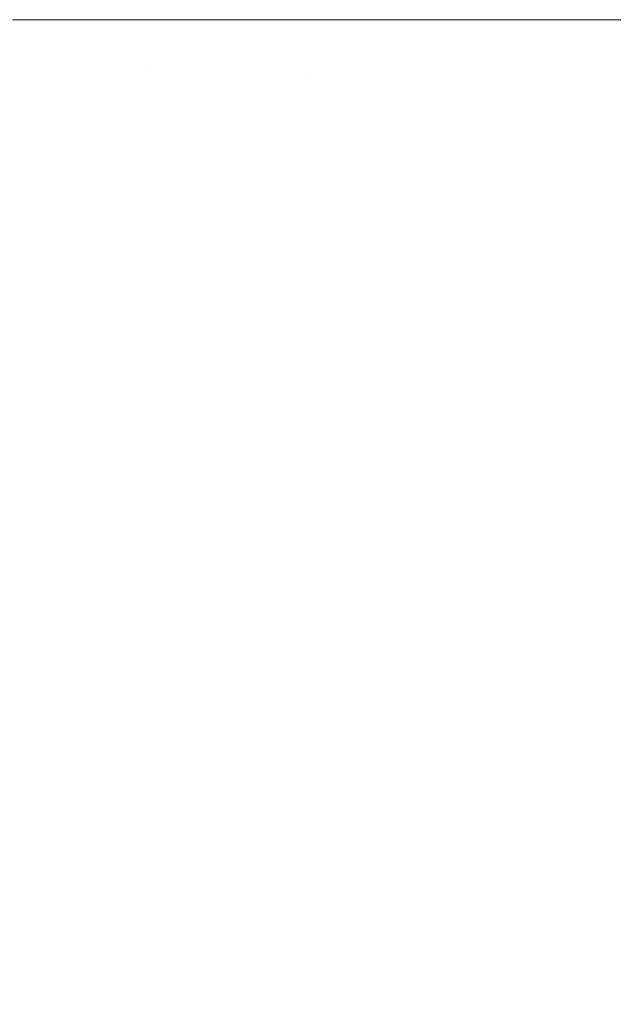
# Model space of a CAD drawing. Header units: centimetres. Extents: x -25.9 to 27.4, y -28.2 to -26.4.
# Tile 171 of 199: x 27.2973 to 27.3127, y -28.0855 to -28.06. Entities that reach past the tile are written whole.
import ezdxf

# ---------------------------------------------------------------- set-up
doc = ezdxf.new("R2010")
doc.units = ezdxf.units.CM
doc.header["$LTSCALE"] = 2.54
doc.layers.add('Lucido design-1', color=7, linetype='Continuous')

# ---------------------------------------------------------------- blocks, each defined once
blk = doc.blocks.new('Gruppo-4-1')
at = {"color": 7, "linetype": 'Continuous', "lineweight": 9}
for points, invisible_edges in [([(27.300725, -26.46, 540.515649), (27.297149, -26.46, 540.516661), (27.297149, -28.06, 540.516661), (27.300725, -28.06, 540.515649)], 10), ([(27.301019, -26.46, 539.724508), (27.301019, -28.06, 539.724508), (27.297152, -28.06, 539.723396), (27.297152, -26.46, 539.723396)], 5), ([(27.300725, -28.06, 540.515649), (27.301017, -28.06, 540.515553), (27.301017, -26.46, 540.515553), (27.300725, -26.46, 540.515649)], 10), ([(27.304788, -26.46, 540.514309), (27.301017, -26.46, 540.515553), (27.301017, -28.06, 540.515553), (27.304788, -28.06, 540.514309)], 10), ([(27.304842, -26.46, 539.725777), (27.304842, -28.06, 539.725777), (27.301019, -28.06, 539.724508), (27.301019, -26.46, 539.724508)], 5), ([(27.308615, -26.46, 539.727201), (27.308615, -28.06, 539.727201), (27.304842, -28.06, 539.725777), (27.304842, -26.46, 539.725777)], 5), ([(27.312332, -26.46, 539.728777), (27.312332, -28.06, 539.728777), (27.308615, -28.06, 539.727201), (27.308615, -26.46, 539.727201)], 5), ([(27.315987, -26.46, 539.730504), (27.315987, -28.06, 539.730504), (27.312332, -28.06, 539.728777), (27.312332, -26.46, 539.728777)], 5), ([(27.29658, -28.061068, 540.516815), (27.300699, -28.061243, 540.515649), (27.300725, -28.06, 540.515649), (27.297149, -28.06, 540.516661)], 11), ([(27.301019, -28.06, 539.724508), (27.30099, -28.06129, 539.724508), (27.297128, -28.061122, 539.723396), (27.297152, -28.06, 539.723396)], 7), ([(27.300699, -28.061243, 540.515649), (27.304758, -28.061415, 540.514309), (27.304788, -28.06, 540.514309), (27.301017, -28.06, 540.515553)], 11), ([(27.301017, -28.06, 540.515553), (27.300725, -28.06, 540.515649), (27.300699, -28.061243, 540.515649)], 10), ([(27.304842, -28.06, 539.725777), (27.30481, -28.061457, 539.725777), (27.30099, -28.06129, 539.724508), (27.301019, -28.06, 539.724508)], 7), ([(27.304758, -28.061415, 540.514309), (27.308751, -28.061585, 540.512798), (27.308614, -28.06, 540.512863), (27.304841, -28.06, 540.514288)], 11), ([(27.304841, -28.06, 540.514288), (27.304788, -28.06, 540.514309), (27.304758, -28.061415, 540.514309)], 10), ([(27.308615, -28.06, 539.727201), (27.30858, -28.061622, 539.727201), (27.30481, -28.061457, 539.725777), (27.304842, -28.06, 539.725777)], 7), ([(27.312332, -28.06, 539.728777), (27.312293, -28.061784, 539.728777), (27.30858, -28.061622, 539.727201), (27.308615, -28.06, 539.727201)], 7), ([(27.308751, -28.061585, 540.512798), (27.308784, -28.06, 540.512798), (27.308614, -28.06, 540.512863)], 9), ([(27.312329, -28.06, 540.511282), (27.308784, -28.06, 540.512798), (27.308751, -28.061585, 540.512798), (27.31267, -28.061751, 540.511121)], 14), ([(27.315987, -28.06, 539.730504), (27.315945, -28.061943, 539.730504), (27.312293, -28.061784, 539.728777), (27.312332, -28.06, 539.728777)], 7), ([(27.31267, -28.061751, 540.511121), (27.312707, -28.06, 540.511121), (27.312329, -28.06, 540.511282)], 9), ([(27.315982, -28.06, 540.509552), (27.312707, -28.06, 540.511121), (27.31267, -28.061751, 540.511121), (27.316509, -28.061915, 540.50928)], 14), ([(27.29658, -28.061068, 540.516815), (27.296512, -28.062134, 540.516815), (27.30062, -28.062484, 540.515649), (27.300699, -28.061243, 540.515649)], 15), ([(27.30099, -28.06129, 539.724508), (27.300906, -28.062578, 539.724508), (27.297054, -28.062241, 539.723396), (27.297128, -28.061122, 539.723396)], 15), ([(27.300699, -28.061243, 540.515649), (27.30062, -28.062484, 540.515649), (27.304668, -28.062828, 540.514309), (27.304758, -28.061415, 540.514309)], 15), ([(27.30481, -28.061457, 539.725777), (27.304715, -28.062911, 539.725777), (27.300906, -28.062578, 539.724508), (27.30099, -28.06129, 539.724508)], 15), ([(27.304758, -28.061415, 540.514309), (27.304668, -28.062828, 540.514309), (27.30865, -28.063167, 540.512798), (27.308751, -28.061585, 540.512798)], 15), ([(27.30858, -28.061622, 539.727201), (27.308474, -28.06324, 539.727201), (27.304715, -28.062911, 539.725777), (27.30481, -28.061457, 539.725777)], 15), ([(27.312293, -28.061784, 539.728777), (27.312177, -28.063564, 539.728777), (27.308474, -28.06324, 539.727201), (27.30858, -28.061622, 539.727201)], 15), ([(27.308751, -28.061585, 540.512798), (27.30865, -28.063167, 540.512798), (27.312558, -28.0635, 540.511121), (27.31267, -28.061751, 540.511121)], 15), ([(27.315945, -28.061943, 539.730504), (27.315817, -28.063883, 539.730504), (27.312177, -28.063564, 539.728777), (27.312293, -28.061784, 539.728777)], 15), ([(27.31267, -28.061751, 540.511121), (27.312558, -28.0635, 540.511121), (27.316387, -28.063826, 540.50928), (27.316509, -28.061915, 540.50928)], 15), ([(27.296512, -28.062134, 540.516815), (27.296399, -28.063196, 540.516815), (27.300488, -28.06372, 540.515649), (27.30062, -28.062484, 540.515649)], 15), ([(27.300906, -28.062578, 539.724508), (27.300766, -28.063861, 539.724508), (27.296932, -28.063356, 539.723396), (27.297054, -28.062241, 539.723396)], 15), ([(27.30062, -28.062484, 540.515649), (27.300488, -28.06372, 540.515649), (27.304518, -28.064236, 540.514309), (27.304668, -28.062828, 540.514309)], 15), ([(27.304715, -28.062911, 539.725777), (27.304556, -28.06436, 539.725777), (27.300766, -28.063861, 539.724508), (27.300906, -28.062578, 539.724508)], 15), ([(27.304668, -28.062828, 540.514309), (27.304518, -28.064236, 540.514309), (27.308482, -28.064744, 540.512798), (27.30865, -28.063167, 540.512798)], 15), ([(27.308474, -28.06324, 539.727201), (27.308297, -28.064853, 539.727201), (27.304556, -28.06436, 539.725777), (27.304715, -28.062911, 539.725777)], 15), ([(27.30865, -28.063167, 540.512798), (27.308482, -28.064744, 540.512798), (27.312373, -28.065242, 540.511121), (27.312558, -28.0635, 540.511121)], 15), ([(27.296399, -28.063196, 540.516815), (27.296241, -28.064253, 540.516815), (27.300304, -28.064949, 540.515649), (27.300488, -28.06372, 540.515649)], 15), ([(27.300766, -28.063861, 539.724508), (27.300569, -28.065137, 539.724508), (27.296761, -28.064465, 539.723396), (27.296932, -28.063356, 539.723396)], 15), ([(27.312177, -28.063564, 539.728777), (27.311983, -28.065338, 539.728777), (27.308297, -28.064853, 539.727201), (27.308474, -28.06324, 539.727201)], 15), ([(27.315817, -28.063883, 539.730504), (27.315606, -28.065815, 539.730504), (27.311983, -28.065338, 539.728777), (27.312177, -28.063564, 539.728777)], 15), ([(27.312558, -28.0635, 540.511121), (27.312373, -28.065242, 540.511121), (27.316184, -28.06573, 540.50928), (27.316387, -28.063826, 540.50928)], 15), ([(27.300488, -28.06372, 540.515649), (27.300304, -28.064949, 540.515649), (27.304309, -28.065636, 540.514309), (27.304518, -28.064236, 540.514309)], 15), ([(27.304556, -28.06436, 539.725777), (27.304334, -28.0658, 539.725777), (27.300569, -28.065137, 539.724508), (27.300766, -28.063861, 539.724508)], 15), ([(27.296241, -28.064253, 540.516815), (27.296038, -28.065302, 540.516815), (27.300068, -28.06617, 540.515649), (27.300304, -28.064949, 540.515649)], 15), ([(27.300569, -28.065137, 539.724508), (27.300317, -28.066402, 539.724508), (27.296542, -28.065565, 539.723396), (27.296761, -28.064465, 539.723396)], 15), ([(27.304518, -28.064236, 540.514309), (27.304309, -28.065636, 540.514309), (27.308247, -28.066311, 540.512798), (27.308482, -28.064744, 540.512798)], 15), ([(27.308297, -28.064853, 539.727201), (27.30805, -28.066456, 539.727201), (27.304334, -28.0658, 539.725777), (27.304556, -28.06436, 539.725777)], 15), ([(27.300304, -28.064949, 540.515649), (27.300068, -28.06617, 540.515649), (27.30404, -28.067026, 540.514309), (27.304309, -28.065636, 540.514309)], 15), ([(27.311983, -28.065338, 539.728777), (27.311711, -28.067101, 539.728777), (27.30805, -28.066456, 539.727201), (27.308297, -28.064853, 539.727201)], 15), ([(27.308482, -28.064744, 540.512798), (27.308247, -28.066311, 540.512798), (27.312113, -28.066974, 540.511121), (27.312373, -28.065242, 540.511121)], 15), ([(27.304334, -28.0658, 539.725777), (27.30405, -28.06723, 539.725777), (27.300317, -28.066402, 539.724508), (27.300569, -28.065137, 539.724508)], 15), ([(27.296038, -28.065302, 540.516815), (27.295791, -28.066341, 540.516815), (27.29978, -28.06738, 540.515649), (27.300068, -28.06617, 540.515649)], 15), ([(27.315606, -28.065815, 539.730504), (27.31531, -28.067736, 539.730504), (27.311711, -28.067101, 539.728777), (27.311983, -28.065338, 539.728777)], 15), ([(27.312373, -28.065242, 540.511121), (27.312113, -28.066974, 540.511121), (27.3159, -28.067624, 540.50928), (27.316184, -28.06573, 540.50928)], 15), ([(27.300317, -28.066402, 539.724508), (27.300011, -28.067656, 539.724508), (27.296276, -28.066655, 539.723396), (27.296542, -28.065565, 539.723396)], 15), ([(27.304309, -28.065636, 540.514309), (27.30404, -28.067026, 540.514309), (27.307946, -28.067868, 540.512798), (27.308247, -28.066311, 540.512798)], 15), ([(27.30805, -28.066456, 539.727201), (27.307734, -28.068047, 539.727201), (27.30405, -28.06723, 539.725777), (27.304334, -28.0658, 539.725777)], 15), ([(27.300068, -28.06617, 540.515649), (27.29978, -28.06738, 540.515649), (27.303712, -28.068403, 540.514309), (27.30404, -28.067026, 540.514309)], 15), ([(27.295791, -28.066341, 540.516815), (27.2955, -28.067369, 540.516815), (27.299442, -28.068576, 540.515649), (27.29978, -28.06738, 540.515649)], 15), ([(27.30405, -28.06723, 539.725777), (27.303704, -28.068645, 539.725777), (27.300011, -28.067656, 539.724508), (27.300317, -28.066402, 539.724508)], 15), ([(27.311711, -28.067101, 539.728777), (27.311363, -28.068851, 539.728777), (27.307734, -28.068047, 539.727201), (27.30805, -28.066456, 539.727201)], 15), ([(27.308247, -28.066311, 540.512798), (27.307946, -28.067868, 540.512798), (27.311781, -28.068694, 540.511121), (27.312113, -28.066974, 540.511121)], 15), ([(27.300011, -28.067656, 539.724508), (27.29965, -28.068895, 539.724508), (27.295962, -28.067732, 539.723396), (27.296276, -28.066655, 539.723396)], 15), ([(27.312113, -28.066974, 540.511121), (27.311781, -28.068694, 540.511121), (27.315537, -28.069504, 540.50928), (27.3159, -28.067624, 540.50928)], 15), ([(27.307734, -28.068047, 539.727201), (27.307348, -28.069622, 539.727201), (27.303704, -28.068645, 539.725777), (27.30405, -28.06723, 539.725777)], 15), ([(27.30404, -28.067026, 540.514309), (27.303712, -28.068403, 540.514309), (27.307579, -28.06941, 540.512798), (27.307946, -28.067868, 540.512798)], 15), ([(27.31531, -28.067736, 539.730504), (27.314931, -28.069642, 539.730504), (27.311363, -28.068851, 539.728777), (27.311711, -28.067101, 539.728777)], 15), ([(27.2955, -28.067369, 540.516815), (27.295165, -28.068383, 540.516815), (27.299052, -28.069757, 540.515649), (27.299442, -28.068576, 540.515649)], 15), ([(27.29978, -28.06738, 540.515649), (27.299442, -28.068576, 540.515649), (27.303326, -28.069766, 540.514309), (27.303712, -28.068403, 540.514309)], 15), ([(27.29965, -28.068895, 539.724508), (27.299235, -28.070117, 539.724508), (27.295601, -28.068795, 539.723396), (27.295962, -28.067732, 539.723396)], 15), ([(27.303704, -28.068645, 539.725777), (27.303296, -28.070045, 539.725777), (27.29965, -28.068895, 539.724508), (27.300011, -28.067656, 539.724508)], 15), ([(27.307946, -28.067868, 540.512798), (27.307579, -28.06941, 540.512798), (27.311375, -28.070399, 540.511121), (27.311781, -28.068694, 540.511121)], 15), ([(27.311363, -28.068851, 539.728777), (27.310939, -28.070584, 539.728777), (27.307348, -28.069622, 539.727201), (27.307734, -28.068047, 539.727201)], 15), ([(27.295165, -28.068383, 540.516815), (27.294788, -28.069383, 540.516815), (27.298613, -28.07092, 540.515649), (27.299052, -28.069757, 540.515649)], 15), ([(27.303712, -28.068403, 540.514309), (27.303326, -28.069766, 540.514309), (27.307147, -28.070936, 540.512798), (27.307579, -28.06941, 540.512798)], 15), ([(27.299235, -28.070117, 539.724508), (27.298767, -28.07132, 539.724508), (27.295195, -28.06984, 539.723396), (27.295601, -28.068795, 539.723396)], 15), ([(27.299442, -28.068576, 540.515649), (27.299052, -28.069757, 540.515649), (27.302883, -28.07111, 540.514309), (27.303326, -28.069766, 540.514309)], 15), ([(27.307348, -28.069622, 539.727201), (27.306895, -28.071179, 539.727201), (27.303296, -28.070045, 539.725777), (27.303704, -28.068645, 539.725777)], 15), ([(27.311781, -28.068694, 540.511121), (27.311375, -28.070399, 540.511121), (27.315094, -28.071367, 540.50928), (27.315537, -28.069504, 540.50928)], 15), ([(27.303296, -28.070045, 539.725777), (27.302827, -28.071425, 539.725777), (27.299235, -28.070117, 539.724508), (27.29965, -28.068895, 539.724508)], 15), ([(27.314931, -28.069642, 539.730504), (27.314469, -28.07153, 539.730504), (27.310939, -28.070584, 539.728777), (27.311363, -28.068851, 539.728777)], 15), ([(27.294788, -28.069383, 540.516815), (27.294369, -28.070365, 540.516815), (27.298126, -28.072063, 540.515649), (27.298613, -28.07092, 540.515649)], 15), ([(27.307579, -28.06941, 540.512798), (27.307147, -28.070936, 540.512798), (27.310898, -28.072084, 540.511121), (27.311375, -28.070399, 540.511121)], 15), ([(27.299052, -28.069757, 540.515649), (27.298613, -28.07092, 540.515649), (27.302383, -28.072435, 540.514309), (27.302883, -28.07111, 540.514309)], 15), ([(27.303326, -28.069766, 540.514309), (27.302883, -28.07111, 540.514309), (27.306651, -28.072441, 540.512798), (27.307147, -28.070936, 540.512798)], 15), ([(27.310939, -28.070584, 539.728777), (27.31044, -28.072297, 539.728777), (27.306895, -28.071179, 539.727201), (27.307348, -28.069622, 539.727201)], 15), ([(27.298767, -28.07132, 539.724508), (27.298247, -28.072501, 539.724508), (27.294743, -28.070867, 539.723396), (27.295195, -28.06984, 539.723396)], 15), ([(27.306895, -28.071179, 539.727201), (27.306373, -28.072715, 539.727201), (27.302827, -28.071425, 539.725777), (27.303296, -28.070045, 539.725777)], 15), ([(27.302827, -28.071425, 539.725777), (27.302299, -28.072783, 539.725777), (27.298767, -28.07132, 539.724508), (27.299235, -28.070117, 539.724508)], 15), ([(27.294369, -28.070365, 540.516815), (27.293908, -28.071329, 540.516815), (27.29759, -28.073185, 540.515649), (27.298126, -28.072063, 540.515649)], 15), ([(27.314469, -28.07153, 539.730504), (27.313925, -28.073396, 539.730504), (27.31044, -28.072297, 539.728777), (27.310939, -28.070584, 539.728777)], 15), ([(27.311375, -28.070399, 540.511121), (27.310898, -28.072084, 540.511121), (27.314572, -28.073209, 540.50928), (27.315094, -28.071367, 540.50928)], 15), ([(27.298247, -28.072501, 539.724508), (27.297676, -28.073659, 539.724508), (27.294247, -28.071873, 539.723396), (27.294743, -28.070867, 539.723396)], 15), ([(27.298613, -28.07092, 540.515649), (27.298126, -28.072063, 540.515649), (27.301828, -28.073737, 540.514309), (27.302383, -28.072435, 540.514309)], 15), ([(27.307147, -28.070936, 540.512798), (27.306651, -28.072441, 540.512798), (27.31035, -28.073748, 540.511121), (27.310898, -28.072084, 540.511121)], 15), ([(27.293908, -28.071329, 540.516815), (27.293407, -28.072272, 540.516815), (27.297006, -28.074283, 540.515649), (27.29759, -28.073185, 540.515649)], 15), ([(27.302299, -28.072783, 539.725777), (27.301712, -28.074117, 539.725777), (27.298247, -28.072501, 539.724508), (27.298767, -28.07132, 539.724508)], 15), ([(27.302883, -28.07111, 540.514309), (27.302383, -28.072435, 540.514309), (27.306091, -28.073925, 540.512798), (27.306651, -28.072441, 540.512798)], 15), ([(27.31044, -28.072297, 539.728777), (27.309866, -28.073987, 539.728777), (27.306373, -28.072715, 539.727201), (27.306895, -28.071179, 539.727201)], 15), ([(27.306373, -28.072715, 539.727201), (27.305785, -28.074227, 539.727201), (27.302299, -28.072783, 539.725777), (27.302827, -28.071425, 539.725777)], 15), ([(27.297676, -28.073659, 539.724508), (27.297056, -28.07479, 539.724508), (27.293707, -28.072857, 539.723396), (27.294247, -28.071873, 539.723396)], 15), ([(27.298126, -28.072063, 540.515649), (27.29759, -28.073185, 540.515649), (27.301217, -28.075014, 540.514309), (27.301828, -28.073737, 540.514309)], 15), ([(27.310898, -28.072084, 540.511121), (27.31035, -28.073748, 540.511121), (27.313972, -28.075028, 540.50928), (27.314572, -28.073209, 540.50928)], 15), ([(27.313925, -28.073396, 539.730504), (27.3133, -28.075236, 539.730504), (27.309866, -28.073987, 539.728777), (27.31044, -28.072297, 539.728777)], 15), ([(27.301712, -28.074117, 539.725777), (27.301068, -28.075424, 539.725777), (27.297676, -28.073659, 539.724508), (27.298247, -28.072501, 539.724508)], 15), ([(27.302383, -28.072435, 540.514309), (27.301828, -28.073737, 540.514309), (27.305469, -28.075383, 540.512798), (27.306091, -28.073925, 540.512798)], 15), ([(27.306651, -28.072441, 540.512798), (27.306091, -28.073925, 540.512798), (27.309731, -28.075387, 540.511121), (27.31035, -28.073748, 540.511121)], 15), ([(27.305785, -28.074227, 539.727201), (27.305132, -28.075712, 539.727201), (27.301712, -28.074117, 539.725777), (27.302299, -28.072783, 539.725777)], 15), ([(27.309866, -28.073987, 539.728777), (27.30922, -28.075649, 539.728777), (27.305785, -28.074227, 539.727201), (27.306373, -28.072715, 539.727201)], 15), ([(27.29759, -28.073185, 540.515649), (27.297006, -28.074283, 540.515649), (27.300553, -28.076264, 540.514309), (27.301217, -28.075014, 540.514309)], 15), ([(27.301068, -28.075424, 539.725777), (27.300367, -28.076702, 539.725777), (27.297056, -28.07479, 539.724508), (27.297676, -28.073659, 539.724508)], 15), ([(27.301828, -28.073737, 540.514309), (27.301217, -28.075014, 540.514309), (27.304786, -28.076813, 540.512798), (27.305469, -28.075383, 540.512798)], 15), ([(27.31035, -28.073748, 540.511121), (27.309731, -28.075387, 540.511121), (27.313296, -28.07682, 540.50928), (27.313972, -28.075028, 540.50928)], 15), ([(27.305132, -28.075712, 539.727201), (27.304415, -28.077166, 539.727201), (27.301068, -28.075424, 539.725777), (27.301712, -28.074117, 539.725777)], 15), ([(27.306091, -28.073925, 540.512798), (27.305469, -28.075383, 540.512798), (27.309043, -28.076998, 540.511121), (27.309731, -28.075387, 540.511121)], 15), ([(27.3133, -28.075236, 539.730504), (27.312596, -28.077048, 539.730504), (27.30922, -28.075649, 539.728777), (27.309866, -28.073987, 539.728777)], 15), ([(27.297006, -28.074283, 540.515649), (27.296377, -28.075355, 540.515649), (27.299837, -28.077485, 540.514309), (27.300553, -28.076264, 540.514309)], 15), ([(27.30922, -28.075649, 539.728777), (27.308501, -28.077282, 539.728777), (27.305132, -28.075712, 539.727201), (27.305785, -28.074227, 539.727201)], 15), ([(27.300367, -28.076702, 539.725777), (27.299611, -28.077948, 539.725777), (27.296386, -28.075893, 539.724508), (27.297056, -28.07479, 539.724508)], 15), ([(27.301217, -28.075014, 540.514309), (27.300553, -28.076264, 540.514309), (27.304042, -28.078213, 540.512798), (27.304786, -28.076813, 540.512798)], 15), ([(27.296377, -28.075355, 540.515649), (27.295703, -28.0764, 540.515649), (27.299069, -28.078675, 540.514309), (27.299837, -28.077485, 540.514309)], 15), ([(27.304415, -28.077166, 539.727201), (27.303635, -28.078588, 539.727201), (27.300367, -28.076702, 539.725777), (27.301068, -28.075424, 539.725777)], 15), ([(27.305469, -28.075383, 540.512798), (27.304786, -28.076813, 540.512798), (27.308288, -28.078579, 540.511121), (27.309043, -28.076998, 540.511121)], 15), ([(27.309731, -28.075387, 540.511121), (27.309043, -28.076998, 540.511121), (27.312545, -28.078581, 540.50928), (27.313296, -28.07682, 540.50928)], 15), ([(27.31667, -28.076463, 539.73238), (27.315909, -28.07842, 539.73238), (27.312596, -28.077048, 539.730504), (27.3133, -28.075236, 539.730504)], 15), ([(27.312596, -28.077048, 539.730504), (27.311813, -28.078827, 539.730504), (27.308501, -28.077282, 539.728777), (27.30922, -28.075649, 539.728777)], 15), ([(27.299611, -28.077948, 539.725777), (27.298801, -28.079159, 539.725777), (27.295669, -28.076966, 539.724508), (27.296386, -28.075893, 539.724508)], 15), ([(27.308501, -28.077282, 539.728777), (27.307712, -28.078883, 539.728777), (27.304415, -28.077166, 539.727201), (27.305132, -28.075712, 539.727201)], 15), ([(27.295703, -28.0764, 540.515649), (27.294985, -28.077415, 540.515649), (27.298252, -28.079831, 540.514309), (27.299069, -28.078675, 540.514309)], 15), ([(27.300553, -28.076264, 540.514309), (27.299837, -28.077485, 540.514309), (27.30324, -28.079581, 540.512798), (27.304042, -28.078213, 540.512798)], 15), ([(27.303635, -28.078588, 539.727201), (27.302793, -28.079975, 539.727201), (27.299611, -28.077948, 539.725777), (27.300367, -28.076702, 539.725777)], 15), ([(27.298801, -28.079159, 539.725777), (27.297939, -28.080335, 539.725777), (27.294906, -28.078007, 539.724508), (27.295669, -28.076966, 539.724508)], 15), ([(27.304786, -28.076813, 540.512798), (27.304042, -28.078213, 540.512798), (27.307466, -28.080126, 540.511121), (27.308288, -28.078579, 540.511121)], 15), ([(27.313296, -28.07682, 540.50928), (27.312545, -28.078581, 540.50928), (27.315967, -28.080128, 540.507281), (27.316781, -28.07822, 540.507281)], 15), ([(27.307712, -28.078883, 539.728777), (27.306854, -28.080447, 539.728777), (27.303635, -28.078588, 539.727201), (27.304415, -28.077166, 539.727201)], 15), ([(27.309043, -28.076998, 540.511121), (27.308288, -28.078579, 540.511121), (27.311719, -28.080309, 540.50928), (27.312545, -28.078581, 540.50928)], 15), ([(27.315909, -28.07842, 539.73238), (27.315063, -28.080342, 539.73238), (27.311813, -28.078827, 539.730504), (27.312596, -28.077048, 539.730504)], 15), ([(27.294985, -28.077415, 540.515649), (27.294225, -28.078399, 540.515649), (27.297386, -28.080951, 540.514309), (27.298252, -28.079831, 540.514309)], 15), ([(27.311813, -28.078827, 539.730504), (27.310953, -28.08057, 539.730504), (27.307712, -28.078883, 539.728777), (27.308501, -28.077282, 539.728777)], 15), ([(27.299837, -28.077485, 540.514309), (27.299069, -28.078675, 540.514309), (27.30238, -28.080913, 540.512798), (27.30324, -28.079581, 540.512798)], 15), ([(27.302793, -28.079975, 539.727201), (27.301892, -28.081324, 539.727201), (27.298801, -28.079159, 539.725777), (27.299611, -28.077948, 539.725777)], 15), ([(27.297939, -28.080335, 539.725777), (27.297027, -28.081471, 539.725777), (27.294098, -28.079014, 539.724508), (27.294906, -28.078007, 539.724508)], 15), ([(27.304042, -28.078213, 540.512798), (27.30324, -28.079581, 540.512798), (27.30658, -28.081637, 540.511121), (27.307466, -28.080126, 540.511121)], 15), ([(27.294225, -28.078399, 540.515649), (27.293423, -28.079349, 540.515649), (27.296473, -28.082033, 540.514309), (27.297386, -28.080951, 540.514309)], 15), ([(27.299069, -28.078675, 540.514309), (27.298252, -28.079831, 540.514309), (27.301464, -28.082207, 540.512798), (27.30238, -28.080913, 540.512798)], 15), ([(27.306854, -28.080447, 539.728777), (27.305928, -28.081972, 539.728777), (27.302793, -28.079975, 539.727201), (27.303635, -28.078588, 539.727201)], 15), ([(27.308288, -28.078579, 540.511121), (27.307466, -28.080126, 540.511121), (27.310821, -28.082, 540.50928), (27.311719, -28.080309, 540.50928)], 15), ([(27.312545, -28.078581, 540.50928), (27.311719, -28.080309, 540.50928), (27.315072, -28.082, 540.507281), (27.315967, -28.080128, 540.507281)], 15), ([(27.310953, -28.08057, 539.730504), (27.310019, -28.082274, 539.730504), (27.306854, -28.080447, 539.728777), (27.307712, -28.078883, 539.728777)], 15), ([(27.315063, -28.080342, 539.73238), (27.314134, -28.082226, 539.73238), (27.310953, -28.08057, 539.730504), (27.311813, -28.078827, 539.730504)], 15), ([(27.301892, -28.081324, 539.727201), (27.300933, -28.082632, 539.727201), (27.297939, -28.080335, 539.725777), (27.298801, -28.079159, 539.725777)], 15), ([(27.30324, -28.079581, 540.512798), (27.30238, -28.080913, 540.512798), (27.30563, -28.083109, 540.511121), (27.30658, -28.081637, 540.511121)], 15), ([(27.298252, -28.079831, 540.514309), (27.297386, -28.080951, 540.514309), (27.300495, -28.083461, 540.512798), (27.301464, -28.082207, 540.512798)], 15), ([(27.305928, -28.081972, 539.728777), (27.304937, -28.083456, 539.728777), (27.301892, -28.081324, 539.727201), (27.302793, -28.079975, 539.727201)], 15), ([(27.307466, -28.080126, 540.511121), (27.30658, -28.081637, 540.511121), (27.309852, -28.083652, 540.50928), (27.310821, -28.082, 540.50928)], 15), ([(27.300933, -28.082632, 539.727201), (27.299918, -28.083897, 539.727201), (27.297027, -28.081471, 539.725777), (27.297939, -28.080335, 539.725777)], 15), ([(27.310019, -28.082274, 539.730504), (27.30901, -28.083936, 539.730504), (27.305928, -28.081972, 539.728777), (27.306854, -28.080447, 539.728777)], 15), ([(27.311719, -28.080309, 540.50928), (27.310821, -28.082, 540.50928), (27.314099, -28.083832, 540.507281), (27.315072, -28.082, 540.507281)], 15), ([(27.314134, -28.082226, 539.73238), (27.313124, -28.084067, 539.73238), (27.310019, -28.082274, 539.730504), (27.310953, -28.08057, 539.730504)], 15), ([(27.297386, -28.080951, 540.514309), (27.296473, -28.082033, 540.514309), (27.299473, -28.084673, 540.512798), (27.300495, -28.083461, 540.512798)], 15), ([(27.30238, -28.080913, 540.512798), (27.301464, -28.082207, 540.512798), (27.304618, -28.08454, 540.511121), (27.30563, -28.083109, 540.511121)], 15), ([(27.299918, -28.083897, 539.727201), (27.298848, -28.085116, 539.727201), (27.296066, -28.082567, 539.725777), (27.297027, -28.081471, 539.725777)], 15), ([(27.304937, -28.083456, 539.728777), (27.303882, -28.084895, 539.728777), (27.300933, -28.082632, 539.727201), (27.301892, -28.081324, 539.727201)], 15), ([(27.30658, -28.081637, 540.511121), (27.30563, -28.083109, 540.511121), (27.308813, -28.085261, 540.50928), (27.309852, -28.083652, 540.50928)], 15), ([(27.296473, -28.082033, 540.514309), (27.295516, -28.083076, 540.514309), (27.298401, -28.085841, 540.512798), (27.299473, -28.084673, 540.512798)], 15), ([(27.30901, -28.083936, 539.730504), (27.30793, -28.085552, 539.730504), (27.304937, -28.083456, 539.728777), (27.305928, -28.081972, 539.728777)], 15), ([(27.310821, -28.082, 540.50928), (27.309852, -28.083652, 540.50928), (27.31305, -28.085621, 540.507281), (27.314099, -28.083832, 540.507281)], 15), ([(27.301464, -28.082207, 540.512798), (27.300495, -28.083461, 540.512798), (27.303547, -28.085926, 540.511121), (27.304618, -28.08454, 540.511121)], 15), ([(27.313124, -28.084067, 539.73238), (27.312034, -28.085862, 539.73238), (27.30901, -28.083936, 539.730504), (27.310019, -28.082274, 539.730504)], 15), ([(27.298848, -28.085116, 539.727201), (27.297726, -28.086288, 539.727201), (27.295058, -28.08362, 539.725777), (27.296066, -28.082567, 539.725777)], 15), ([(27.303882, -28.084895, 539.728777), (27.302765, -28.086286, 539.728777), (27.299918, -28.083897, 539.727201), (27.300933, -28.082632, 539.727201)], 15), ([(27.295516, -28.083076, 540.514309), (27.294515, -28.084077, 540.514309), (27.29728, -28.086962, 540.512798), (27.298401, -28.085841, 540.512798)], 15), ([(27.30563, -28.083109, 540.511121), (27.304618, -28.08454, 540.511121), (27.307707, -28.086824, 540.50928), (27.308813, -28.085261, 540.50928)], 15), ([(27.300495, -28.083461, 540.512798), (27.299473, -28.084673, 540.512798), (27.302418, -28.087265, 540.511121), (27.303547, -28.085926, 540.511121)], 15), ([(27.30793, -28.085552, 539.730504), (27.306781, -28.087119, 539.730504), (27.303882, -28.084895, 539.728777), (27.304937, -28.083456, 539.728777)], 15), ([(27.297726, -28.086288, 539.727201), (27.296555, -28.08741, 539.727201), (27.294005, -28.084627, 539.725777), (27.295058, -28.08362, 539.725777)], 15), ([(27.309852, -28.083652, 540.50928), (27.308813, -28.085261, 540.50928), (27.311925, -28.087364, 540.507281), (27.31305, -28.085621, 540.507281)], 15), ([(27.302765, -28.086286, 539.728777), (27.301589, -28.087627, 539.728777), (27.298848, -28.085116, 539.727201), (27.299918, -28.083897, 539.727201)], 15), ([(27.312034, -28.085862, 539.73238), (27.310868, -28.087609, 539.73238), (27.30793, -28.085552, 539.730504), (27.30901, -28.083936, 539.730504)], 15), ([(27.316164, -28.085822, 539.734401), (27.314995, -28.087749, 539.734401), (27.312034, -28.085862, 539.73238), (27.313124, -28.084067, 539.73238)], 15), ([(27.304618, -28.08454, 540.511121), (27.303547, -28.085926, 540.511121), (27.306536, -28.088339, 540.50928), (27.307707, -28.086824, 540.50928)], 15), ([(27.299473, -28.084673, 540.512798), (27.298401, -28.085841, 540.512798), (27.301232, -28.088555, 540.511121), (27.302418, -28.087265, 540.511121)], 15), ([(27.301589, -28.087627, 539.728777), (27.300355, -28.088916, 539.728777), (27.297726, -28.086288, 539.727201), (27.298848, -28.085116, 539.727201)], 15), ([(27.306781, -28.087119, 539.730504), (27.305565, -28.088635, 539.730504), (27.302765, -28.086286, 539.728777), (27.303882, -28.084895, 539.728777)], 15), ([(27.308813, -28.085261, 540.50928), (27.307707, -28.086824, 540.50928), (27.310727, -28.089057, 540.507281), (27.311925, -28.087364, 540.507281)], 15)]:
    blk.add_3dface(points, dxfattribs=dict(at, invisible_edges=invisible_edges))

msp = doc.modelspace()

# ---------------------------------------------------------------- block references
at = {"layer": 'Lucido design-1', "color": 7}
msp.add_blockref('Gruppo-4-1', (0, 0), dxfattribs=at)

doc.saveas('drawing.dxf')
